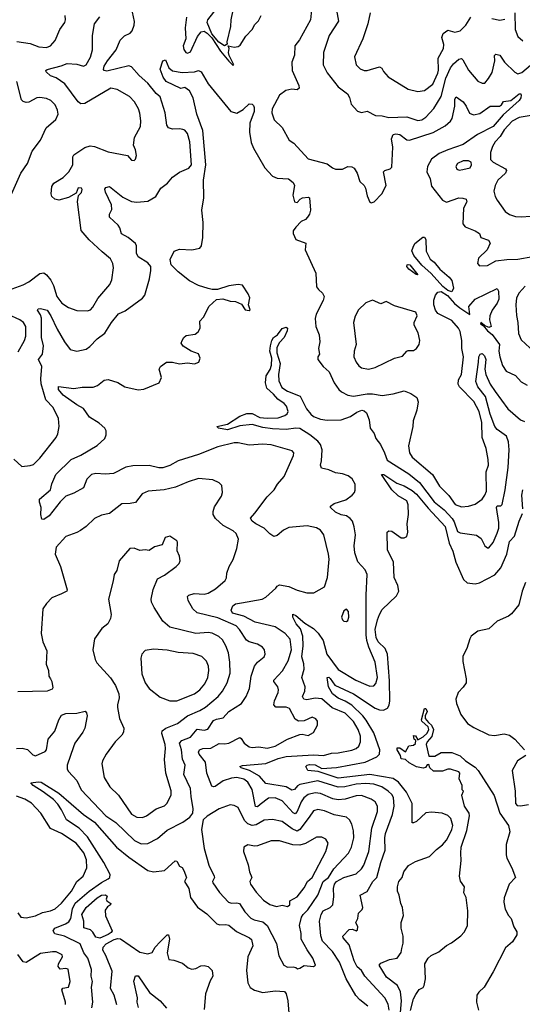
# Model space of a CAD drawing. Extents: x 1921360 to 2014538, y 768294 to 907744.
# Tile 244 of 256: x 1978069 to 1981739, y 829089 to 836275. Entities that reach past the tile are written whole.
import ezdxf

# ---------------------------------------------------------------- set-up
doc = ezdxf.new("R2010")
doc.units = 0

msp = doc.modelspace()

# ---------------------------------------------------------------- linework, layer by layer
at = {"layer": '0CON10XD'}
for points in [[(1979565, 836084), (1979521.8, 836111.8), (1979471, 836171), (1979436.5, 836255), (1979443.1, 836275), (1979540.8, 836399.2), (1979575, 836421.2), (1979595, 836423.8), (1979610.8, 836405), (1979624.2, 836344.2), (1979610, 836275), (1979608.6, 836225), (1979582, 836115), (1979583, 836097), (1979565, 836084)], [(1980203.8, 836395), (1980192.2, 836275), (1980111.2, 836128.8), (1980077.5, 836085), (1980074.6, 836015.4), (1980056.2, 835965), (1980058.2, 835905), (1980106.5, 835795), (1980110, 835775), (1980095.5, 835764.5), (1980055, 835768.9), (1980011.9, 835758.1), (1979965.3, 835724.7), (1979912.5, 835625), (1979910, 835595), (1979926.9, 835545), (1979985, 835487.5), (1980036.9, 835396.9), (1980069.4, 835375), (1980175, 835260.5), (1980313.7, 835223.7), (1980353, 835193), (1980375, 835185.6), (1980425, 835185.6), (1980465, 835202.9), (1980495, 835200.8), (1980511.4, 835191.4), (1980531.9, 835155), (1980553.3, 835093.3), (1980583.3, 835065), (1980593.8, 835045), (1980605, 834990), (1980625, 834942.5), (1980635, 834937.5), (1980657.5, 834945), (1980713.3, 835005), (1980744.2, 835065), (1980725.8, 835165), (1980734.4, 835175.6), (1980774.2, 835185.8), (1980785, 835200), (1980793.2, 835345), (1980784.7, 835405.3), (1980795, 835436.5), (1980815, 835441.3), (1980845, 835436.9), (1980895, 835399.5), (1980915, 835396.2), (1981087.6, 835452.4), (1981175, 835500), (1981214.5, 835535), (1981227.1, 835555), (1981245.4, 835645), (1981245.6, 835694.4), (1981255, 835711.2), (1981307.1, 835675), (1981328.5, 835645), (1981352, 835592), (1981382.2, 835582.2), (1981428.1, 835591.9), (1981505, 835644.5), (1981571.2, 835645), (1981586.9, 835655), (1981601.9, 835678.1), (1981654.2, 835685.8), (1981715, 835733.8), (1981726, 835736), (1981730, 835725), (1981727.5, 835705), (1981715.6, 835685), (1981599.6, 835580.4), (1981526.7, 835495), (1981412.3, 835437.7), (1981305.8, 835364.2), (1981195, 835326.7), (1981132.1, 835297.9), (1981075, 835258.4), (1981046.6, 835205), (1981040.8, 835165), (1981065.9, 835115), (1981075, 835060), (1981155, 834957.5), (1981185, 834944.5), (1981275, 834974.6), (1981303.6, 834973.6), (1981328.8, 834965), (1981332.5, 834945), (1981309.8, 834900.2), (1981303.1, 834785), (1981322.4, 834762.4), (1981395, 834735.5), (1981426.2, 834715), (1981436.2, 834685), (1981491.2, 834665), (1981504.4, 834645), (1981481.4, 834595), (1981418.6, 834535), (1981412, 834495), (1981425, 834478.8), (1981485, 834480.8), (1981544.4, 834515.6), (1981625.4, 834525.4), (1981705, 834526.5), (1981815, 834546.9)], [(1978025, 833068.6), (1978085, 833014.3), (1978145, 833021.1), (1978170.2, 833029.8), (1978215.6, 833074.4), (1978334.1, 833225.9), (1978348.1, 833251.9), (1978356.3, 833306.3), (1978352.5, 833365), (1978314.5, 833445), (1978260.1, 833500.1), (1978226.6, 833616.6), (1978222.5, 833655), (1978230.9, 833745), (1978206.5, 833795), (1978234.6, 833835), (1978242.8, 833895), (1978227.4, 833955), (1978227.8, 834097.8), (1978220.9, 834120.9), (1978198, 834155), (1978204.6, 834165.4), (1978221.9, 834168.1), (1978268.5, 834155), (1978296.2, 834115), (1978343, 834017), (1978395.6, 833925), (1978438.5, 833868.5), (1978485, 833856.1), (1978555, 833871.5), (1978580.6, 833889.4), (1978635, 833945.6), (1978691.7, 833988.3), (1978740, 834065), (1978791.2, 834128.8), (1978839.8, 834150.2), (1978966.2, 834243.8), (1978982.9, 834265), (1979016.2, 834385), (1979027.5, 834445), (1979026.7, 834475), (1979005, 834501.9), (1978935, 834545.7), (1978922.1, 834572.1), (1978921.2, 834625), (1978915, 834642.5), (1978860.6, 834685), (1978812.5, 834712.5), (1978799.6, 834755), (1978786.8, 834775), (1978724.5, 834835), (1978723.5, 834855), (1978740.7, 834889.3), (1978738.2, 834925), (1978695, 835017.5), (1978691.2, 835038.8), (1978698.8, 835051.2), (1978725, 835057.5), (1978821, 834981), (1978885, 834948.5), (1978925, 834943.1), (1979005, 834951.5), (1979064, 834985), (1979100, 835045), (1979147.2, 835082.8), (1979185, 835125.8), (1979235, 835162), (1979305, 835190.6), (1979322.2, 835215), (1979312.2, 835385), (1979294, 835445), (1979275, 835470), (1979260, 835475), (1979235, 835480), (1979185, 835476), (1979155, 835486.7), (1979144.3, 835505), (1979132.2, 835595), (1979095, 835712.5), (1979065, 835735.7), (1979005, 835811.5), (1978941.7, 835868.3), (1978885, 835932.2), (1978865, 835939.2), (1978705, 835900), (1978685, 835904), (1978681.9, 835911.9), (1978686.5, 835935), (1978710, 835975), (1978774.1, 836055), (1978802.5, 836125), (1978835, 836156.5), (1978875, 836178.1), (1978890.6, 836195), (1978905.6, 836235), (1978907.6, 836262.4), (1978885.5, 836365)], [(1980382.9, 836345), (1980395.4, 836264.6), (1980329.4, 836160.6), (1980286.7, 836035), (1980284.4, 835945), (1980315, 835888.6), (1980395, 835785.5), (1980462, 835735), (1980477.3, 835707.3), (1980489.7, 835659.7), (1980535, 835608.6), (1980565, 835599.2), (1980605, 835608.8), (1980667.3, 835577.3), (1980715, 835574.4), (1980765, 835562.1), (1980896.1, 835566.1), (1980975, 835540), (1981005, 835545.5), (1981035, 835563.5), (1981093.1, 835626.9), (1981145.3, 835715), (1981180.7, 835849.3), (1981215.2, 835924.8), (1981235.6, 835954.4), (1981275, 835986.7), (1981295, 835991.1), (1981305, 835981.9), (1981345, 835905.8), (1981415, 835826), (1981445, 835811.4), (1981465, 835811.9), (1981491.9, 835845), (1981519.1, 835890.9), (1981536.9, 835975), (1981534.4, 836015), (1981545, 836022.9), (1981575, 836017.5), (1981607.8, 835965), (1981685, 835891.9), (1981705, 835880.5), (1981735, 835889.6), (1981829.9, 835970.1)], [(1980628.1, 836325), (1980610, 836245), (1980573.1, 836135), (1980512.9, 836005), (1980525, 835946.2), (1980555, 835917.8), (1980585, 835905.6), (1980605, 835904.5), (1980695, 835930.6), (1980712.1, 835922.1), (1980725, 835896.2), (1980759.2, 835859.2), (1980905, 835767.8), (1980975, 835750.9), (1981025, 835759.1), (1981085, 835804.6), (1981121, 835885), (1981126.6, 835906.6), (1981125.3, 835995), (1981164.1, 836065), (1981164.7, 836095), (1981151.1, 836145), (1981161.8, 836175), (1981195, 836199.4), (1981245, 836184.4), (1981285, 836194.3), (1981326.7, 836235), (1981363.1, 836295)], [(1981685, 836326.2), (1981687.5, 836205), (1981705, 836152.9), (1981741.7, 836121.7)], [(1978015, 834310), (1978095, 834340.6), (1978135, 834362.9), (1978215, 834422.5), (1978245, 834428), (1978265, 834414), (1978295.7, 834375), (1978315.6, 834335), (1978340.5, 834255), (1978375.4, 834205.4), (1978425, 834175.7), (1978485, 834152.5), (1978565, 834150.5), (1978585, 834158.9), (1978603.3, 834176.7), (1978640.2, 834239.8), (1978726.3, 834343.7), (1978742.2, 834377.8), (1978753.5, 834465), (1978749.5, 834495), (1978730.9, 834530.9), (1978672, 834582), (1978575, 834668), (1978517.9, 834737.9), (1978491.2, 834945), (1978498.3, 834991.7), (1978521.2, 835015), (1978524, 835035), (1978519.2, 835045), (1978495, 835047.1), (1978480, 835010), (1978425, 834978.8), (1978355, 834958.8), (1978325, 834966.2), (1978304.3, 834984.3), (1978299.2, 835005), (1978303, 835057), (1978318.1, 835081.9), (1978386.4, 835123.6), (1978427.8, 835165), (1978456.7, 835215), (1978457.1, 835275), (1978465, 835290), (1978545, 835342.5), (1978583.9, 835353.9), (1978615, 835350.8), (1978715, 835310.6), (1978855, 835283.3), (1978885, 835250), (1978905, 835246.7), (1978915, 835257.5), (1978920.8, 835285), (1978913.8, 835325), (1978899.5, 835359.5), (1978906.4, 835416.4), (1978950, 835495), (1978953.6, 835536.4), (1978946.6, 835593.4), (1978935.5, 835625), (1978906.9, 835675), (1978870, 835715), (1978780, 835765), (1978735, 835775.7), (1978545, 835664.5), (1978515, 835660.5), (1978496.4, 835676.4), (1978397.3, 835807.3), (1978335, 835852.1), (1978293.8, 835865), (1978262, 835895), (1978258.8, 835905), (1978269.1, 835910.9), (1978371.9, 835938.1), (1978415, 835955.5), (1978485, 835951.8), (1978535, 835937.1), (1978554.5, 835945.5), (1978585, 836001.2), (1978600.5, 836055), (1978600.9, 836159.1), (1978614.3, 836245.7), (1978654.6, 836295.4)], [(1978046.9, 836116.9), (1978145, 836102.5), (1978208.5, 836078.5), (1978265, 836073.1), (1978295, 836085.6), (1978327.6, 836122.4), (1978363.1, 836205), (1978398.1, 836255), (1978404.3, 836275), (1978400, 836305)], [(1979286.5, 836295), (1979277.5, 836215), (1979281.9, 836135), (1979263.6, 836083.6), (1979267.1, 836057.1), (1979281.2, 836035), (1979295, 836030.8), (1979315, 836041.4), (1979368.2, 836151.8), (1979395, 836185.7), (1979415, 836190.8), (1979437.7, 836177.7), (1979472.6, 836142.6), (1979534.6, 836045), (1979595, 835973.3), (1979625, 835942.5), (1979632.5, 835945), (1979599.4, 836015), (1979594.2, 836035.8), (1979597.5, 836065), (1979590, 836085), (1979635, 836074), (1979665, 836080), (1979679.7, 836090.3), (1979720, 836155), (1979766, 836205), (1979785, 836240), (1979812, 836268), (1979831.2, 836305)], [(1981515, 836284.6), (1981575, 836271.4), (1981610.6, 836279.4)], [(1978649.7, 833329.7), (1978577.7, 833375), (1978535, 833436.9), (1978485, 833463.4), (1978385.6, 833535), (1978352.5, 833575), (1978352.3, 833597.7), (1978465, 833582.9), (1978525, 833592.5), (1978605, 833592.5), (1978637.5, 833605), (1978685, 833643.8), (1978715, 833650), (1978785, 833628), (1978835.9, 833595.9), (1978933.9, 833573.9), (1978975, 833577.5), (1979087.5, 833625), (1979103.3, 833665), (1979087.5, 833725), (1979097, 833743), (1979140, 833775), (1979185, 833776.2), (1979235, 833764), (1979295, 833770), (1979345, 833764.2), (1979376.7, 833775), (1979386.7, 833805), (1979375, 833836.7), (1979320, 833855), (1979262.7, 833892.7), (1979246.7, 833915), (1979256, 833934), (1979267.5, 833955), (1979285, 833970), (1979350.5, 833979.5), (1979373, 833997), (1979385.8, 834025), (1979384.2, 834075), (1979411.2, 834105), (1979453.3, 834185), (1979505, 834232.5), (1979553, 834237), (1979605, 834221.2), (1979645, 834217.5), (1979687.9, 834197.9), (1979715, 834157.5), (1979745, 834152.5), (1979751.7, 834158.3), (1979740, 834195), (1979748, 834245), (1979736, 834275), (1979695, 834338.8), (1979665, 834343.8), (1979595, 834333.8), (1979513, 834307), (1979475, 834306.2), (1979445, 834313.8), (1979375, 834335.6), (1979308.9, 834368.9), (1979225, 834434.2), (1979175.2, 834485.2), (1979166.9, 834525), (1979197.1, 834585), (1979235, 834601.2), (1979324.5, 834594.5), (1979383.4, 834606.6), (1979396.7, 834625), (1979406.8, 834686.8), (1979407.9, 834795), (1979399.2, 834885), (1979414, 834975), (1979411.4, 835105), (1979427.9, 835215), (1979405.8, 835465.8), (1979361.1, 835585), (1979335.4, 835705), (1979308.9, 835755), (1979275, 835780), (1979245, 835773.4), (1979138.7, 835825), (1979116.3, 835855), (1979093.6, 835915), (1979115, 835976), (1979133, 835983), (1979158.9, 835925), (1979185, 835901.4), (1979255, 835889.4), (1979345.8, 835895.8), (1979375, 835904.3), (1979395, 835896), (1979446.1, 835806.1), (1979610, 835605), (1979655, 835593.5), (1979701.3, 835618.7), (1979745, 835661.2), (1979765, 835658.6), (1979775, 835649.2), (1979781.1, 835635), (1979781.1, 835605), (1979749.4, 835520.6), (1979745.6, 835455), (1979758.3, 835378.3), (1979775, 835338.8), (1979859.4, 835195), (1979915, 835132.5), (1979947.6, 835117.6), (1980032.5, 835115), (1980065, 835086.2), (1980074.3, 835064.3), (1980063.3, 834995), (1980075, 834946.7), (1980095, 834941.2), (1980116.2, 834965), (1980134.5, 834975.5), (1980175, 834980), (1980184.3, 834974.3), (1980193.1, 834885), (1980185, 834856.7), (1980170, 834835), (1980155, 834816.2), (1980125, 834802.5), (1980085, 834760.8), (1980065.7, 834735), (1980064.5, 834715), (1980085, 834670), (1980157.5, 834645), (1980153.8, 834595), (1980231.4, 834425), (1980236.1, 834326.1), (1980249.4, 834305), (1980280.4, 834280.4), (1980291.2, 834255), (1980285.5, 834225), (1980233.1, 834125), (1980227.1, 834095), (1980232.2, 834035), (1980254.4, 833975), (1980261.4, 833925), (1980250, 833875), (1980257.5, 833835), (1980246.2, 833815), (1980246.2, 833795), (1980283.4, 833743.4), (1980327.5, 833705), (1980364.5, 833624.5), (1980399.2, 833575), (1980419.1, 833559.1), (1980464.7, 833534.7), (1980505, 833528.7), (1980605, 833545.4), (1980644.5, 833545.5), (1980715, 833533.5), (1980795, 833544.4), (1980875, 833567.3), (1980925, 833548.1), (1980968.1, 833518.1), (1980979.2, 833485), (1980968.6, 833425), (1980942.4, 833347.6), (1980938.6, 833305), (1980907.3, 833165), (1980913.8, 833115), (1980935, 833081.5), (1981083.6, 832955), (1981135, 832870), (1981201.7, 832801.7), (1981247.5, 832737.5), (1981295, 832720.8), (1981345.3, 832724.7), (1981395, 832738.8), (1981444.3, 832775.7), (1981465.7, 832804.3), (1981477, 832833), (1981474.6, 832975), (1981490.9, 833025), (1981488.8, 833065), (1981475.6, 833145), (1981446.1, 833226.1), (1981444.2, 833335), (1981423.7, 833415), (1981385, 833487.5), (1981280.8, 833595), (1981270.8, 833615), (1981272.7, 833647.3), (1981294.2, 833685.8), (1981309.1, 833815), (1981296.9, 833875), (1981296.2, 833935), (1981285, 834000), (1981272, 834025), (1981225, 834078.8), (1981120.7, 834130.7), (1981104.2, 834155), (1981092.1, 834195), (1981092.7, 834227.3), (1981105.9, 834264.1), (1981122.5, 834287.5), (1981145, 834292.4), (1981191.3, 834261.3), (1981244.2, 834204.2), (1981282.6, 834172.6), (1981356.3, 834123.7), (1981347.8, 834182.2), (1981395.2, 834234.8), (1981555, 834314), (1981564.6, 834294.6), (1981566.1, 834235), (1981554.8, 834205.2), (1981518.8, 834155), (1981500.7, 834115), (1981499.6, 834085), (1981511.2, 834035), (1981495, 834029.2), (1981462.3, 834042.3), (1981435, 834065.3), (1981432.7, 834055), (1981452.6, 834042.6), (1981485, 834003.8), (1981518.3, 833978.3), (1981570.8, 833905), (1981568.2, 833855), (1981574.2, 833815), (1981595, 833751.2), (1981621.1, 833711.1), (1981688.7, 833678.7), (1981731.2, 833631.2), (1981775, 833608.5)], [(1978000.3, 834979.7), (1978078.1, 835155), (1978126.5, 835225), (1978158.9, 835315), (1978220.5, 835395), (1978261.9, 835485), (1978332.8, 835547.2), (1978348.9, 835585), (1978345.5, 835615), (1978328.9, 835655), (1978295.8, 835685), (1978265, 835700.5), (1978215, 835708.5), (1978195, 835705.5), (1978135, 835674.4), (1978115, 835670), (1978095, 835677.1), (1978081.4, 835691.4), (1978048.9, 835825)], [(1981802.5, 835575), (1981715, 835560.4), (1981665.4, 835535), (1981605, 835471.1), (1981576.8, 835423.2), (1981541.1, 835385), (1981519.8, 835350.2), (1981507.5, 835305), (1981506.2, 835255), (1981526.2, 835235), (1981615, 835186.7), (1981623.3, 835175), (1981616, 835155), (1981560, 835105), (1981540.6, 835065), (1981531.4, 835025), (1981540.8, 834985), (1981555, 834958.8), (1981613.1, 834875), (1981645, 834853.5), (1981688.8, 834838.8), (1981734.6, 834835.4), (1981795, 834842.2)], [(1981277.7, 835177.7), (1981305, 835182.5), (1981357, 835193), (1981368.8, 835215), (1981365.9, 835235.9), (1981345, 835245.8), (1981305.7, 835245.7), (1981266.2, 835225), (1981254.2, 835205), (1981260, 835185), (1981277.7, 835177.7)], [(1981225, 834290), (1981195, 834300), (1981158.7, 834328.7), (1981072.8, 834422.8), (1981003.8, 834483.8), (1980945.5, 834555), (1980932.7, 834587.3), (1980941.2, 834615), (1980955, 834642.5), (1981011.7, 834688.3), (1981025, 834687.5), (1981035, 834670), (1981035.7, 834585), (1981067, 834527), (1981096, 834506), (1981135.6, 834455), (1981205, 834395.4), (1981225, 834370.6), (1981237.1, 834315), (1981225, 834290)], [(1980975, 834413.3), (1980963.3, 834415), (1980909.2, 834455), (1980895.8, 834475), (1980896.7, 834485), (1980905, 834489.2), (1980916.9, 834485), (1980975, 834413.3)], [(1981759.1, 834330.9), (1981715, 834282.9), (1981696.4, 834245), (1981691.8, 834195), (1981695.6, 834115.6), (1981706.9, 834065), (1981710.6, 833985), (1981729.7, 833939.7), (1981825, 833850.8)], [(1980615, 833724.3), (1980665, 833735.8), (1980805, 833804.2), (1980865, 833820.6), (1980895, 833856), (1980905, 833860.8), (1980945, 833860), (1980965, 833876.2), (1980984.6, 833905.4), (1980990.5, 833935), (1980979.1, 833989.1), (1980948, 834045), (1980950, 834065), (1980970, 834115), (1980960.3, 834140.3), (1980805.9, 834185.9), (1980745, 834219.2), (1980705, 834201.4), (1980645, 834229.2), (1980595, 834208), (1980542.6, 834157.4), (1980517.9, 834112.1), (1980505.7, 834065), (1980526, 833905), (1980510, 833855), (1980507.5, 833815), (1980524.4, 833775), (1980545, 833749.2), (1980565, 833734.3), (1980615, 833724.3)], [(1978058.5, 833851.5), (1978103.6, 833935), (1978113.8, 833965), (1978113.3, 834035), (1978096.9, 834065), (1978069.2, 834085), (1977985, 834124)], [(1980766.7, 829046.7), (1980760.2, 829090.2), (1980735, 829135.5), (1980589.1, 829295), (1980565, 829336.2), (1980533.1, 829363.1), (1980512, 829405), (1980473.8, 829523.8), (1980430, 829575), (1980428.6, 829585), (1980475, 829634.2), (1980497.7, 829637.7), (1980525, 829624.2), (1980535, 829633.3), (1980538.1, 829655), (1980523.8, 829685), (1980538.8, 829715), (1980542, 829755), (1980568.8, 829781.2), (1980574.2, 829795), (1980554, 829885), (1980605, 829911.4), (1980646.8, 829985), (1980677.3, 830015), (1980705.3, 830124.7), (1980737.7, 830215), (1980735.9, 830305), (1980740.8, 830335), (1980791.2, 830475), (1980803.7, 830535), (1980797.7, 830597.7), (1980785, 830620.4), (1980760, 830645), (1980713.5, 830675), (1980655, 830696), (1980595, 830701), (1980525, 830696.2), (1980442.8, 830677.2), (1980395, 830674.8), (1980245, 830718.7), (1980115, 830692.3), (1980097.4, 830682.6), (1980075, 830656.2), (1980055, 830650.8), (1980015.5, 830675.5), (1979865, 830699.2), (1979819.7, 830755), (1979746, 830796), (1979686, 830815), (1979676.2, 830825), (1979695, 830832.5), (1979865, 830846.5), (1979955, 830883.8), (1980015, 830898.7), (1980215, 830910.4), (1980286.2, 830903.8), (1980345, 830921.5), (1980395, 830923.3), (1980495, 830944.5), (1980526, 830955), (1980545, 830972), (1980557.3, 831005), (1980557.7, 831045), (1980541.1, 831095), (1980505, 831153.8), (1980445, 831213.1), (1980351.5, 831251.5), (1980275, 831317.2), (1980225, 831323.1), (1980165, 831311.4), (1980143.3, 831315), (1980133.8, 831335), (1980151.4, 831375), (1980153.4, 831406.6), (1980128.8, 831475), (1980144.7, 831535), (1980142.9, 831575), (1980128.8, 831625), (1980138.5, 831705), (1980136.7, 831776.7), (1980118.3, 831828.3), (1980088.1, 831865), (1980064.2, 831915), (1980064.3, 831935.7), (1980085, 831927.1), (1980150.2, 831870.2), (1980215, 831832), (1980248.8, 831798.8), (1980284, 831745), (1980312, 831645), (1980395, 831532.1), (1980522.9, 831455), (1980595, 831421.8), (1980625, 831411.1), (1980655, 831412.9), (1980670.2, 831429.8), (1980681.1, 831475), (1980665.2, 831585.2), (1980618.8, 831695), (1980602.8, 831745), (1980597.8, 831785), (1980598.5, 832075), (1980606.4, 832225), (1980590.6, 832260.6), (1980538.7, 832318.7), (1980515.7, 832385), (1980511.9, 832435), (1980520.6, 832515), (1980511.9, 832575), (1980498.1, 832615), (1980482.9, 832635), (1980455, 832653.8), (1980415, 832662.5), (1980375, 832682), (1980338.6, 832715), (1980337.1, 832725), (1980365, 832743.8), (1980449.5, 832770.5), (1980496, 832805), (1980514.2, 832825), (1980519.1, 832840.9), (1980517.8, 832885), (1980495.6, 832925), (1980467.1, 832945), (1980425, 832960.7), (1980375, 832967.7), (1980325, 832990.9), (1980271.5, 833001.5), (1980265.6, 833025), (1980271.8, 833055), (1980276.9, 833135), (1980264, 833175), (1980245, 833198.2), (1980188.2, 833245), (1980115, 833291.4), (1980085, 833294.8), (1980015, 833283.7), (1979915, 833288.3), (1979845, 833299.2), (1979765, 833321.9), (1979675, 833309.8), (1979585, 833282.7), (1979520, 833295), (1979507.5, 833305), (1979585, 833323.1), (1979675, 833381.2), (1979728.3, 833401.7), (1979765, 833400), (1979822.8, 833372.8), (1979875, 833366.9), (1979955, 833368.2), (1980005, 833387.1), (1980020.7, 833399.3), (1980028.2, 833415), (1980017.8, 833455), (1979999.3, 833475), (1979954.5, 833504.5), (1979921, 833541), (1979873.2, 833585), (1979864.5, 833625), (1979869.4, 833675), (1979898.2, 833721.8), (1979906.2, 833753.8), (1979910, 833805), (1979895.5, 833855), (1979899.1, 833895), (1979909.6, 833935), (1979922.9, 833955), (1979950.6, 833975), (1979985, 834020.8), (1980015, 834030), (1980023.3, 834023.3), (1980022.5, 834005), (1980000.5, 833955), (1979965, 833920), (1979946.4, 833883.6), (1979947.5, 833845), (1979970.3, 833765), (1979958.6, 833685), (1979959.7, 833639.7), (1979982, 833592), (1980023.1, 833563.1), (1980116.4, 833526.4), (1980162.9, 833435), (1980193.8, 833395), (1980215, 833379.3), (1980265, 833359.6), (1980315, 833351.8), (1980415, 833353.6), (1980485, 833380), (1980529.4, 833410.6), (1980565.9, 833425.9), (1980585, 833420.8), (1980601.2, 833405), (1980621.5, 833355), (1980626.7, 833295), (1980658, 833255), (1980669.3, 833219.3), (1980702, 833175), (1980733.1, 833115), (1980751.1, 833061.1), (1980910.4, 832960.4), (1980987.4, 832897.4), (1981095, 832757.1), (1981167.6, 832697.6), (1981226.6, 832635), (1981241, 832611), (1981265, 832540.9), (1981285, 832531.1), (1981405, 832512.9), (1981438.8, 832488.8), (1981465, 832436.2), (1981485, 832420), (1981495, 832421.2), (1981525, 832460), (1981555, 832526.7), (1981566.9, 832565), (1981566.3, 832606.3), (1981550, 832715), (1981555, 832726.9), (1981582.9, 832727.1), (1981592.5, 832737.5), (1981614.2, 832845), (1981634.1, 833005.9), (1981642.2, 833135), (1981638.5, 833195), (1981622.7, 833235), (1981554.9, 833284.9), (1981539, 833305), (1981504.8, 833395), (1981469.5, 833525), (1981414, 833595), (1981398.5, 833635), (1981419.7, 833775), (1981420.4, 833815), (1981430, 833835), (1981445, 833838), (1981461.7, 833821.7), (1981471.8, 833795), (1981464.6, 833725), (1981471.8, 833685), (1981504.2, 833615), (1981540.6, 833560.6), (1981633.1, 833435), (1981725, 833355.6), (1981755, 833342.9)], [(1980611.2, 829075), (1980551.5, 829121.5), (1980523.3, 829153.3), (1980453.1, 829275), (1980405, 829396.9), (1980352.1, 829475), (1980280.6, 829550.6), (1980268.1, 829588.1), (1980257.9, 829695), (1980270.3, 829745), (1980285, 829770.9), (1980335.7, 829795), (1980355.4, 829815), (1980363.1, 829875), (1980360.7, 829935), (1980368.1, 829965), (1980381.2, 829985), (1980435, 830014.7), (1980525, 830041.8), (1980565, 830077.5), (1980582.7, 830105), (1980617.6, 830205), (1980639.7, 830375), (1980680.8, 830495), (1980682.1, 830535), (1980665, 830567.5), (1980635.8, 830585), (1980565, 830612.2), (1980525, 830611.2), (1980445, 830585.8), (1980395, 830580.8), (1980355, 830589.5), (1980265, 830627.4), (1980225, 830632.6), (1980175, 830619.5), (1980143.1, 830596.9), (1980123.7, 830566.3), (1980095, 830495.6), (1980080.2, 830479.8), (1980065, 830486.2), (1979985, 830573.2), (1979935, 830595.9), (1979885, 830592.2), (1979823.4, 830546.6), (1979805, 830530), (1979791.7, 830531.7), (1979766.6, 830656.6), (1979735, 830709.1), (1979705, 830730.9), (1979655, 830743.7), (1979615, 830740.5), (1979555, 830720), (1979495, 830678.8), (1979485, 830675.6), (1979471.2, 830681.2), (1979434.5, 830775), (1979426.6, 830855), (1979378.8, 830915), (1979375, 830930), (1979381.9, 830945), (1979405, 830956.2), (1979465, 830957.3), (1979525, 830992.7), (1979565, 830988.8), (1979595, 830993.8), (1979675, 831035.5), (1979685, 831030), (1979707.5, 830995), (1979745, 830968.1), (1979765, 830963.5), (1979815, 830968.5), (1979875, 830959.3), (1979935, 830973.9), (1980025, 831023.1), (1980115, 831058.8), (1980130.7, 831060.7), (1980175, 831050), (1980215, 831073.3), (1980242, 831125), (1980242, 831155), (1980231.2, 831171.2), (1980204.1, 831184.1), (1980145, 831158.6), (1980105, 831155.6), (1980080.7, 831170.7), (1980038.2, 831248.2), (1980015, 831256.6), (1979937.9, 831257.9), (1979925.6, 831275), (1979928.2, 831305), (1979956.5, 831365), (1979958.9, 831385), (1979952.5, 831405), (1979924.4, 831445), (1979924.3, 831455), (1979987.2, 831522.8), (1980029.2, 831595), (1980052.4, 831675), (1980043.8, 831755), (1980007.8, 831795), (1979935, 831843.6), (1979789, 831879), (1979705, 831921.5), (1979623.7, 831943.7), (1979612.2, 831965), (1979625, 831996.9), (1979645, 832010.8), (1979688.5, 832018.5), (1979838.8, 832045), (1979865, 832060), (1979938, 832125), (1979948.8, 832141.2), (1979965, 832150), (1980035, 832139.4), (1980095, 832112.2), (1980165, 832093.1), (1980217, 832093), (1980295, 832136.2), (1980316.9, 832205), (1980327.4, 832337.4), (1980324.4, 832374.4), (1980290, 832515), (1980265, 832550), (1980235, 832565.7), (1980168.3, 832581.7), (1980035, 832568.9), (1979995, 832550.6), (1979949.7, 832510.3), (1979925, 832504), (1979895, 832522.5), (1979854.3, 832565), (1979792.5, 832595), (1979765.8, 832615), (1979753, 832637), (1979785, 832674.2), (1979875, 832794), (1979927.3, 832842.7), (1979950, 832885), (1979999.7, 832940.3), (1980069.2, 833095), (1980070, 833115), (1980057.7, 833127.7), (1979905, 833171.9), (1979845, 833176.7), (1979745, 833170), (1979665, 833186.9), (1979635, 833187.5), (1979515, 833158.9), (1979375, 833101.2), (1979225.8, 833055), (1979165, 833022), (1979115, 833004), (1979085, 833003.9), (1979015, 833020.4), (1978895, 833018.8), (1978845, 833009.1), (1978755, 832963.5), (1978695, 832958.1), (1978625, 832963.1), (1978593.8, 832955), (1978559.1, 832920.9), (1978535, 832858.8), (1978465, 832818.6), (1978405, 832796.7), (1978363.2, 832756.8), (1978285, 832653.3), (1978245, 832626.7), (1978230.7, 832630.7), (1978223.8, 832665), (1978226.2, 832715), (1978213.8, 832755), (1978213.8, 832775), (1978294.3, 832845), (1978302.6, 832887.4), (1978333.5, 832955), (1978444, 833065), (1978515, 833097.8), (1978635, 833167.9), (1978690.5, 833219.5), (1978700.5, 833245), (1978701.1, 833275), (1978690.6, 833295), (1978649.7, 833329.7)], [(1980860, 829495), (1980869.5, 829535), (1980869.2, 829585), (1980854.2, 829644.2), (1980852.9, 829685), (1980871.9, 829738.1), (1980864.1, 829795), (1980850.8, 829825), (1980840.5, 829885), (1980828.1, 829915), (1980827.5, 829945), (1980837.5, 829985), (1980862.5, 830015), (1980874.2, 830055), (1980907.5, 830102.5), (1980959.6, 830130.4), (1981061.7, 830168.3), (1981111.4, 830218.6), (1981155, 830252.5), (1981185, 830287.5), (1981205, 830324.2), (1981224.5, 830365), (1981230.9, 830395), (1981216.4, 830445), (1981195, 830466.2), (1981153.1, 830483.1), (1981075, 830490.9), (1981033.8, 830486.2), (1980965, 830421.9), (1980945, 830412.5), (1980934.4, 830414.4), (1980935.3, 830555), (1980892.3, 830637.7), (1980835, 830710.2), (1980795, 830738.1), (1980625, 830766), (1980395, 830739.8), (1980248.4, 830788.4), (1980172.5, 830795), (1980157.5, 830825), (1980167.5, 830835), (1980185, 830838.8), (1980225, 830837.4), (1980275, 830810.8), (1980383.1, 830816.9), (1980591.4, 830855), (1980676.5, 830895), (1980695.4, 830915), (1980699.4, 830945), (1980655, 831069.2), (1980598, 831162), (1980575, 831193.4), (1980495, 831271.2), (1980445, 831302.1), (1980395, 831323.4), (1980352.1, 831355), (1980323.2, 831405), (1980312.9, 831475), (1980325, 831476.5), (1980335, 831467.3), (1980369, 831419), (1980505, 831354.3), (1980665, 831249.2), (1980695, 831237.7), (1980725, 831234.8), (1980755, 831249.6), (1980767.5, 831272.5), (1980771.7, 831305), (1980768.8, 831448.8), (1980753.8, 831645), (1980738.4, 831685), (1980685.2, 831735), (1980671.5, 831765), (1980664.8, 831824.8), (1980681.9, 831895), (1980694.8, 831935), (1980715, 831969.5), (1980819.7, 832070.3), (1980836, 832105), (1980830, 832145), (1980803.8, 832205), (1980799.2, 832315), (1980754.6, 832405.4), (1980752.5, 832535), (1980765, 832544.2), (1980785, 832543.1), (1980855, 832494.4), (1980875, 832494.3), (1980895, 832504), (1980901.8, 832535), (1980896.7, 832595), (1980907.9, 832665), (1980905.7, 832734.3), (1980895, 832762.5), (1980831, 832801), (1980786.4, 832845), (1980710, 832955), (1980728, 832955), (1980822.9, 832892.9), (1980875, 832872.1), (1980935, 832838.3), (1980965, 832812.7), (1981050.3, 832710.3), (1981176.1, 832576.1), (1981203.4, 832453.4), (1981232.1, 832395), (1981252.2, 832315), (1981309.5, 832189.5), (1981335, 832164), (1981395, 832157.6), (1981427.1, 832165), (1981537.7, 832222.3), (1981581.7, 832275), (1981624.8, 832375.2), (1981644.4, 832465.6), (1981681.8, 832505), (1981715, 832614), (1981738.9, 832671.1)], [(1978045, 830955.6), (1978087.9, 830957.9), (1978125, 830947.5), (1978165, 830909.2), (1978185, 830903.1), (1978254, 830935), (1978264.2, 830945), (1978275.8, 831025), (1978325, 831082.5), (1978354.6, 831165.4), (1978375, 831198), (1978405, 831212), (1978485, 831214.3), (1978547.5, 831227.5), (1978557.3, 831217.3), (1978560.5, 831195), (1978544.4, 831105), (1978531.1, 831075), (1978472.5, 830995), (1978460.9, 830969.1), (1978415.5, 830835), (1978416.5, 830805), (1978425, 830789.2), (1978485, 830722), (1978517.1, 830655), (1978698.2, 830465), (1978770, 830415), (1978907.1, 830285), (1978955, 830260), (1979005, 830263.5), (1979075, 830297.8), (1979145, 830360), (1979260.6, 830419.4), (1979311.2, 830455), (1979332, 830485), (1979335.6, 830515), (1979320.4, 830605), (1979317.1, 830665), (1979266.6, 830765), (1979276.2, 830835), (1979258.1, 830878.1), (1979251, 830945), (1979235.3, 830995), (1979252.7, 831015), (1979315, 831039.2), (1979365, 831098.2), (1979415, 831089.1), (1979443.7, 831096.3), (1979485, 831159.3), (1979505, 831170.3), (1979555, 831180.6), (1979595, 831226.4), (1979687.8, 831285), (1979722.7, 831335), (1979746.7, 831395), (1979759.2, 831485), (1979784.1, 831555.9), (1979805, 831585.7), (1979855, 831623.8), (1979860.8, 831645), (1979855.7, 831675), (1979842.5, 831695), (1979805, 831718.1), (1979745, 831734.4), (1979725.4, 831745.4), (1979674.6, 831825), (1979650.3, 831850.3), (1979515, 831910.4), (1979365, 831946.9), (1979333.5, 831975), (1979297.8, 832035), (1979294.2, 832065), (1979304.5, 832075.5), (1979343.3, 832086.7), (1979415, 832082.3), (1979445, 832090.5), (1979499.1, 832120.9), (1979568.3, 832181.7), (1979578.6, 832201.4), (1979580.6, 832235), (1979597.1, 832285), (1979627.8, 832335), (1979654, 832415), (1979665.7, 832485), (1979648.9, 832525), (1979627.5, 832545), (1979554.6, 832584.6), (1979497.5, 832635), (1979481.1, 832665), (1979480.3, 832685), (1979491.2, 832718.8), (1979543.4, 832796.6), (1979549.2, 832825), (1979544, 832875), (1979525.5, 832895.5), (1979478, 832918), (1979375, 832926.7), (1979298, 832902), (1979206.7, 832863.3), (1979124.4, 832844.4), (1979006.7, 832833.3)], [(1979006.7, 832833.3), (1978963.8, 832815), (1978915, 832752), (1978875, 832744), (1978815, 832742.5), (1978725, 832670.6), (1978665, 832658.1), (1978614.3, 832635.7), (1978554.3, 832575.7), (1978512.1, 832547.9), (1978485, 832532), (1978405, 832503.3), (1978336.2, 832425), (1978326.7, 832375), (1978366.2, 832285), (1978416.2, 832115), (1978412.5, 832105), (1978375, 832084.2), (1978303.6, 832056.4), (1978263.8, 832015), (1978237.5, 831975), (1978225.8, 831795), (1978237.1, 831735), (1978267.6, 831667.6), (1978261.2, 831571.2), (1978278.8, 831525), (1978281.2, 831485), (1978293.3, 831465), (1978303.8, 831445), (1978311.7, 831398.3), (1978305, 831390), (1978270, 831375), (1978055, 831370)], [(1981743.2, 832705), (1981734.4, 832805), (1981742.5, 832845)], [(1978965, 830453.3), (1978995.4, 830464.6), (1979064.7, 830515.3), (1979125, 830536.4), (1979142.7, 830555), (1979176, 830615), (1979175, 830646.2), (1979134.7, 830774.7), (1979125.4, 830875), (1979134.5, 830955), (1979130.9, 830985), (1979105.6, 831065), (1979110, 831085), (1979134.7, 831105.3), (1979220.5, 831139.5), (1979292.9, 831195), (1979385, 831233.8), (1979425, 831258.5), (1979518.2, 831335), (1979550, 831375), (1979583.6, 831435), (1979606.2, 831505), (1979603.6, 831585), (1979593.1, 831655), (1979575, 831705.8), (1979548.4, 831748.4), (1979522.7, 831772.7), (1979475, 831797.5), (1979445, 831801.5), (1979355, 831794.6), (1979165, 831841.1), (1979115, 831885.7), (1979051.1, 831985), (1979031.9, 832025), (1979029.4, 832045), (1979044.5, 832115.5), (1979076.2, 832193.8), (1979125, 832221.2), (1979212.5, 832285), (1979233.6, 832306.4), (1979240, 832325), (1979235, 832360), (1979219.3, 832399.3), (1979221.7, 832461.7), (1979215, 832472.5), (1979166.1, 832506.1), (1979130, 832495), (1979108.3, 832441.7), (1979052.3, 832427.7), (1979015, 832400), (1978985, 832406.7), (1978945, 832401.2), (1978905, 832419.2), (1978873.8, 832415), (1978796.2, 832325), (1978778.8, 832255), (1978758, 832225), (1978750.7, 832180.7), (1978717.5, 832045), (1978737.5, 831935), (1978731.2, 831905), (1978713.3, 831865), (1978667.9, 831832.1), (1978614.3, 831755.7), (1978601.9, 831675), (1978619.4, 831605), (1978631.4, 831581.4), (1978732.1, 831472.1), (1978768.5, 831415), (1978792.9, 831355), (1978795.4, 831325), (1978782.2, 831275), (1978782.9, 831255), (1978798.6, 831175), (1978830, 831105), (1978828, 831075), (1978815, 831052), (1978765.8, 831005), (1978699.2, 830915), (1978672.5, 830865), (1978668.6, 830845), (1978686.7, 830745), (1978727.5, 830675), (1978791.5, 830615), (1978885, 830476.5), (1978925, 830455.4), (1978965, 830453.3)], [(1981762.1, 832167.9), (1981737.1, 832105), (1981712.9, 832005), (1981660.2, 831939.8), (1981638, 831922), (1981555, 831886.2), (1981495, 831828.6), (1981415, 831812.2), (1981366, 831775), (1981354.5, 831755.5), (1981332.5, 831685), (1981305, 831630), (1981305, 831590), (1981328.6, 831465), (1981327.5, 831435), (1981307.4, 831402.6), (1981269.2, 831365), (1981252.9, 831315), (1981257.1, 831285), (1981289.2, 831205), (1981338.3, 831138.3), (1981385, 831108), (1981495, 831056.2), (1981535, 831050.8), (1981605, 831062.9), (1981645, 831054), (1981684.4, 831024.4), (1981754, 830945)], [(1980455, 831884), (1980465, 831890), (1980471.9, 831915), (1980468.6, 831955), (1980455, 831973.3), (1980435, 831960), (1980418.6, 831915), (1980425, 831894), (1980435, 831886), (1980455, 831884)], [(1979165, 831302.7), (1979215, 831303.8), (1979345.7, 831354.3), (1979385, 831384.5), (1979421.7, 831428.3), (1979442.5, 831475), (1979448.9, 831525), (1979446.6, 831556.6), (1979433.3, 831593.3), (1979397.6, 831627.6), (1979335, 831648.5), (1979225, 831656.8), (1979145, 831672.7), (1979045, 831681.4), (1978985, 831670), (1978961.2, 831645), (1978954.2, 831615), (1978961.7, 831501.7), (1978985.6, 831435), (1979015, 831394.4), (1979095, 831330), (1979165, 831302.7)], [(1981288.8, 830191.2), (1981291.4, 830235), (1981332.7, 830357.3), (1981353.8, 830465), (1981350, 830485), (1981317.5, 830535), (1981297.5, 830615), (1981310, 830645), (1981300, 830655), (1981298.8, 830685), (1981278, 830735), (1981283.3, 830775), (1981275.7, 830785.7), (1981215, 830804.2), (1981195, 830804.2), (1981155, 830790.8), (1981090.8, 830790.8), (1981063.3, 830815), (1981055, 830840), (1981045, 830837.5), (1981032.3, 830817.7), (1981015, 830811.2), (1980965, 830822.5), (1980911.7, 830851.7), (1980885, 830876.7), (1980855, 830880), (1980850, 830905), (1980823.8, 830945), (1980825, 830960), (1980845, 830960), (1980885, 830932.5), (1980910, 830975), (1980945, 830980), (1980958.3, 830991.7), (1980960, 831015), (1980950, 831025), (1980945, 831050), (1980958.3, 831048.3), (1980975, 831020), (1981015, 831040), (1981045, 831068.8), (1981055.6, 831095), (1981050.8, 831115), (1981006, 831155), (1981001.9, 831165), (1981025, 831246.7), (1981035, 831246.7), (1981044.2, 831225), (1981028.8, 831195), (1981028.6, 831175), (1981052.5, 831145), (1981076, 831126), (1981089.1, 831095), (1981076.8, 831043.2), (1981044.3, 831005), (1981036, 830985), (1981055, 830900), (1981099.3, 830900.7), (1981145, 830927.5), (1981225, 830926.9), (1981285, 830903.1), (1981324.8, 830864.8), (1981395, 830819.7), (1981417.1, 830795), (1981532, 830612), (1981575.3, 830485), (1981638.1, 830395), (1981647, 830347), (1981620.8, 830255), (1981620.2, 830180.2), (1981625.5, 830155), (1981662.2, 830085), (1981688.6, 830015), (1981643.8, 829965), (1981605.5, 829865.5), (1981603.5, 829835), (1981612.6, 829782.6), (1981636.9, 829736.9), (1981658, 829715), (1981676.2, 829655), (1981698.3, 829618.3), (1981698, 829595), (1981666, 829545), (1981615, 829502), (1981525.2, 829325), (1981460.2, 829215), (1981422.1, 829177.9), (1981407.5, 829155), (1981403, 829105), (1981419.7, 829045)], [(1981763.8, 830905), (1981704, 830866), (1981665.6, 830795), (1981685.7, 830645), (1981689.4, 830555), (1981700.7, 830540.7), (1981725, 830537.1), (1981783.7, 830546.3)], [(1978595, 829063.8), (1978604, 829105), (1978593.9, 829215), (1978599.8, 829255), (1978590.8, 829295), (1978593, 829343), (1978566.1, 829425), (1978537.3, 829465), (1978510.4, 829530.4), (1978397, 829587), (1978325, 829603.3), (1978314.2, 829625.8), (1978325, 829645.3), (1978404.1, 829675.9), (1978428.2, 829691.8), (1978441.9, 829715), (1978454.4, 829785), (1978473.6, 829826.4), (1978575, 829913.4), (1978665, 829977.7), (1978715.6, 830005), (1978727.3, 830015), (1978729.6, 830035), (1978682.3, 830125), (1978565, 830310), (1978502.3, 830375), (1978411.1, 830435), (1978375, 830508.9), (1978348.5, 830548.5), (1978315, 830583.8), (1978240.2, 830640.2), (1978167.5, 830685), (1978150, 830705), (1978203, 830713), (1978225, 830710), (1978355, 830629.6), (1978534.8, 830474.8), (1978615, 830418.6), (1978776.2, 830236.2), (1978865, 830162.1), (1979005, 830065.6), (1979045, 830055.7), (1979125.5, 830064.5), (1979205, 830136.7), (1979215, 830133.3), (1979235, 830096.7), (1979255, 830086.2), (1979268.1, 830065), (1979286.9, 830015), (1979272, 829985), (1979302.9, 829935), (1979315, 829867.5), (1979367.3, 829797.3), (1979435, 829748.8), (1979507.3, 829677.3), (1979529.2, 829669.2), (1979575, 829671.4), (1979595, 829665.7), (1979650.7, 829620.7), (1979745.8, 829575), (1979761.5, 829561.5), (1979770, 829515), (1979734.6, 829435), (1979725.5, 829335), (1979735.5, 829245), (1979751.2, 829211.2), (1979782.5, 829192.5), (1979845, 829175.4), (1979935, 829187.3), (1980002.1, 829182.1), (1980015.4, 829165.4), (1980025.4, 829115), (1980033.8, 829025)], [(1978055, 829756), (1978076.7, 829725), (1978115, 829720), (1978184.2, 829734.2), (1978235, 829760), (1978295, 829771.3), (1978327.5, 829785), (1978375, 829826.7), (1978446.9, 829915), (1978486.2, 829985), (1978531.5, 830025), (1978559.6, 830085), (1978557, 830143), (1978537.2, 830195), (1978481.2, 830265), (1978375, 830335.4), (1978295, 830371.9), (1978223, 830483), (1978155, 830555.7), (1978106, 830586), (1978045, 830606.9)], [(1980096.7, 829346.7), (1980115, 829352), (1980145, 829372.9), (1980215, 829363.8), (1980227.5, 829375), (1980210, 829425), (1980166.7, 829486.7), (1980123.5, 829565), (1980124.4, 829605), (1980111.3, 829665), (1980126.8, 829725), (1980137.8, 829745), (1980171.7, 829778.3), (1980245.8, 829884.2), (1980285.8, 829985), (1980322.7, 830015), (1980362.9, 830077.1), (1980468.5, 830191.5), (1980492.5, 830235), (1980509.2, 830305), (1980506.2, 830355), (1980494.7, 830404.7), (1980476, 830436), (1980453.8, 830453.8), (1980365, 830471.6), (1980295, 830501.1), (1980245, 830511.8), (1980215, 830501.8), (1980181.2, 830455), (1980114.7, 830365), (1980095, 830352.1), (1980058.7, 830368.7), (1979985, 830423.3), (1979915, 830438.7), (1979855, 830433.8), (1979795, 830399.6), (1979765, 830394.1), (1979735, 830405.4), (1979709.4, 830429.4), (1979665, 830524.2), (1979635, 830540.6), (1979605, 830544.4), (1979525, 830515.5), (1979437.8, 830462.2), (1979408, 830435), (1979395.7, 830365), (1979415.4, 830225), (1979449.6, 830105), (1979489.6, 830025), (1979491.2, 830015), (1979476.2, 829985), (1979479.6, 829975), (1979527.7, 829905), (1979594.3, 829834.3), (1979615, 829826.7), (1979655, 829830.6), (1979674.3, 829825.7), (1979713.4, 829763.4), (1979757.2, 829717.2), (1979782, 829705), (1979845, 829689.7), (1979875.3, 829665), (1979945, 829533.3), (1979961.7, 829441.7), (1979997.5, 829375), (1980025, 829360), (1980065, 829361.2), (1980085, 829356.7), (1980096.7, 829346.7)], [(1980025, 829801.8), (1980040.8, 829815), (1980040, 829845), (1980095, 829873.1), (1980145, 829938.6), (1980170.9, 829985), (1980204.6, 830015), (1980303.1, 830205), (1980320, 830265), (1980304.2, 830294.2), (1980275, 830309.2), (1980235, 830309.4), (1980155, 830262.5), (1980115, 830250.7), (1980062.1, 830252.1), (1979965, 830280.8), (1979905, 830281.1), (1979805, 830245.6), (1979783, 830243), (1979735, 830252.9), (1979706.2, 830235), (1979704, 830205), (1979736.8, 830106.8), (1979747.1, 830055), (1979764.3, 830015), (1979748.6, 829985), (1979754.4, 829965), (1979795, 829908), (1979848.7, 829848.7), (1979896.1, 829816.1), (1979945, 829802.2), (1979985, 829811.9), (1980025, 829801.8)], [(1980923.4, 829043.4), (1980945, 829128), (1980960.2, 829159.8), (1980985, 829198), (1981015, 829212), (1981022.5, 829225), (1981030.8, 829275), (1981026.6, 829383.4), (1981051.1, 829425), (1981074.3, 829445), (1981128.3, 829471.7), (1981185, 829518.2), (1981222.2, 829537.8), (1981290.5, 829589.5), (1981315, 829614.3), (1981338, 829662), (1981340.6, 829770.6), (1981327.6, 829867.6), (1981312.3, 829902.3), (1981316.1, 829946.1), (1981286.4, 829986.4), (1981278.8, 830025), (1981292.7, 830137.3), (1981288.8, 830191.2)], [(1978655, 829572.7), (1978625, 829578), (1978604, 829615), (1978585, 829632.5), (1978536.7, 829646.7), (1978537.5, 829695), (1978522.6, 829745), (1978553.6, 829795), (1978635, 829867), (1978665, 829884.6), (1978695, 829887.1), (1978707.1, 829877.1), (1978699.2, 829855), (1978704.2, 829845), (1978733.8, 829825), (1978731.2, 829815), (1978710.1, 829799.9), (1978693.2, 829776.8), (1978694.2, 829735), (1978743.4, 829625), (1978737, 829613), (1978715, 829597.2), (1978655, 829572.7)], [(1978778.8, 829085), (1978758.5, 829155), (1978730.8, 829205), (1978745, 829330), (1978698, 829445), (1978677, 829485), (1978677.9, 829505), (1978700.2, 829529.8), (1978757.7, 829562.3), (1978785, 829569), (1978805, 829565.9), (1978945, 829469.3), (1979005, 829456.9), (1979035, 829467.5), (1979057.9, 829505), (1979095, 829545.5), (1979145, 829596), (1979155, 829596.7), (1979162.7, 829565), (1979144.5, 829464.5), (1979157, 829417), (1979195, 829410.6), (1979257.9, 829387.9), (1979300, 829355), (1979325, 829345.8), (1979355, 829349.5), (1979390.3, 829369.7), (1979415, 829370.8), (1979445, 829364.6), (1979474.1, 829335), (1979478, 829295), (1979459.8, 829260.2), (1979426.4, 829165), (1979415, 829050)], [(1980841, 828945), (1980855.6, 829115), (1980849.4, 829179.4), (1980827, 829227), (1980747.7, 829287.7), (1980692.5, 829375), (1980705, 829389.4), (1980770, 829415), (1980824, 829425), (1980853.8, 829466.2), (1980860, 829495)], [(1978403.8, 829086.2), (1978403.9, 829105), (1978376, 829195), (1978384.4, 829205.6), (1978425, 829214), (1978436.7, 829255), (1978422, 829345), (1978405, 829349.6), (1978365, 829345.8), (1978350, 829365), (1978352.3, 829385), (1978381.1, 829435), (1978378.7, 829448.7), (1978335, 829471.4), (1978308.6, 829471.4), (1978220.4, 829459.6), (1978115, 829393.3), (1978095, 829399.4), (1978055, 829451.4)], [(1978937.3, 829065), (1978926.9, 829105), (1978930, 829135), (1978902, 829258), (1978914.1, 829295.9), (1978935, 829296.2), (1979016.2, 829175), (1979095, 829113.6), (1979141.7, 829061.7)]]:
    msp.add_lwpolyline(points, dxfattribs=at)

doc.saveas('drawing.dxf')
